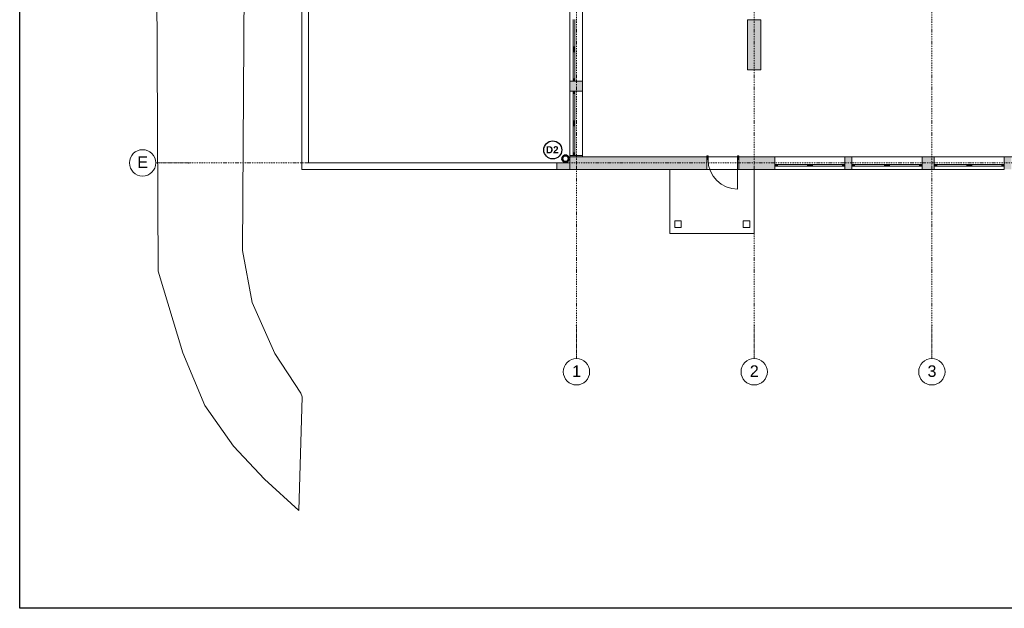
# Model space of a CAD drawing. Header units: centimetres. Extents: x -1589 to 108054, y -205274 to 31709.
# Tile 99 of 256: x -853 to 2139, y 11434 to 13222. Entities that reach past the tile are written whole.
import ezdxf

# ---------------------------------------------------------------- set-up
doc = ezdxf.new("R2010")
doc.units = ezdxf.units.CM
doc.header["$LTSCALE"] = 0.01
doc.header["$MEASUREMENT"] = 0
doc.linetypes.add('Kropki i Kreski', pattern=[72, 36, -18, 0, -18])
doc.linetypes.add('Wipeout_Contour', pattern=[100, 0, -100])
for name, color, linetype in [('0_Teren', 7, 'Continuous'), ('2_stropy.ISTN', 7, 'Continuous'), ('2_słupy.K_IR', 7, 'Continuous'), ('2_ściany wewnętrzne.ISTN', 7, 'Continuous'), ('2_ściany zewnętrzne.ISTN', 7, 'Continuous'), ('3_linie 2D .ISTN', 7, 'Continuous'), ('4_osie.ISTN', 7, 'Continuous'), ('_KD', 7, 'Continuous')]:
    doc.layers.add(name, color=color, linetype=linetype)
doc.layers.add('Parter Budynek 1__Opis', color=8, linetype='Continuous', lineweight=5)
doc.layers.add('PODKŁAD', color=8, linetype='Continuous', lineweight=5)
doc.styles.add('GENERATED_STYLE_1', font='txt')

msp = doc.modelspace()

# ---------------------------------------------------------------- hatches: boundary and pattern name
at = {"layer": '2_ściany wewnętrzne.ISTN', "linetype": 'Continuous', "lineweight": 5}
msp.add_hatch(color=8, dxfattribs=at).paths.add_polyline_path([(1358.63417, 13221.38968), (1358.63417, 13069.28514), (1398.63417, 13069.28514), (1398.63417, 13221.38968)])
at = {"layer": '2_ściany zewnętrzne.ISTN', "linetype": 'Continuous', "lineweight": 5}
for points in [[(1234.39865, 12808.44579), (1234.39865, 12796.94579), (1238.39865, 12796.94579), (1238.39865, 12808.44579)], [(1234.39865, 12808.44579), (1234.39865, 12796.94579), (1238.39865, 12796.94579), (1238.39865, 12808.44579)], [(1332.39865, 12796.94579), (1332.39865, 12808.44579), (1328.39865, 12808.44579), (1328.39865, 12796.94579)], [(1332.39865, 12796.94579), (1332.39865, 12808.44579), (1328.39865, 12808.44579), (1328.39865, 12796.94579)], [(1332.39865, 12766.94579), (1441.63624, 12766.94579), (1441.63624, 12804.94579), (1332.39865, 12804.9458)], [(1332.39865, 12766.94579), (1441.63623, 12766.94579), (1441.63623, 12804.94579), (1332.39865, 12804.94579)], [(1441.63624, 12776.94579), (1449.13624, 12776.94579), (1449.13624, 12781.94579), (1441.63624, 12781.94579)], [(1441.63624, 12776.94579), (1449.13624, 12776.94579), (1449.13624, 12781.94579), (1441.63624, 12781.94579)], [(1548.13624, 12781.94579), (1540.63624, 12781.94579), (1540.63624, 12776.94579), (1548.13624, 12776.94579)], [(1548.13624, 12781.94579), (1540.63624, 12781.94579), (1540.63624, 12776.94579), (1548.13624, 12776.94579)], [(1548.13624, 12776.94579), (1555.63624, 12776.94579), (1555.63624, 12781.94579), (1548.13624, 12781.94579)], [(1548.13624, 12776.94579), (1555.63624, 12776.94579), (1555.63624, 12781.94579), (1548.13624, 12781.94579)], [(1654.63624, 12781.94579), (1647.13624, 12781.94579), (1647.13624, 12776.94579), (1654.63624, 12776.94579)], [(1654.63624, 12781.94579), (1647.13624, 12781.94579), (1647.13624, 12776.94579), (1654.63624, 12776.94579)], [(1654.63624, 12766.94579), (1675.73201, 12766.94579), (1675.73201, 12804.94579), (1654.63624, 12804.94579)], [(1654.63624, 12766.94579), (1675.73201, 12766.94579), (1675.73201, 12804.94579), (1654.63624, 12804.94579)], [(1675.73201, 12776.94579), (1683.23201, 12776.94579), (1683.23201, 12781.94579), (1675.73201, 12781.94579)], [(1675.73201, 12776.94579), (1683.23201, 12776.94579), (1683.23201, 12781.94579), (1675.73201, 12781.94579)], [(1782.23201, 12781.94579), (1774.73201, 12781.94579), (1774.73201, 12776.94579), (1782.23201, 12776.94579)], [(1782.23201, 12781.94579), (1774.73201, 12781.94579), (1774.73201, 12776.94579), (1782.23201, 12776.94579)], [(1782.23201, 12776.94579), (1789.73201, 12776.94579), (1789.73201, 12781.94579), (1782.23201, 12781.94579)], [(1782.23201, 12776.94579), (1789.73201, 12776.94579), (1789.73201, 12781.94579), (1782.23201, 12781.94579)], [(1888.73201, 12781.94579), (1881.23201, 12781.94579), (1881.23201, 12776.94579), (1888.73201, 12776.94579)], [(1888.73201, 12781.94579), (1881.23201, 12781.94579), (1881.23201, 12776.94579), (1888.73201, 12776.94579)], [(1888.732, 12766.94579), (1925.7796, 12766.94579), (1925.7796, 12804.94579), (1888.732, 12804.94579)], [(1888.73201, 12766.94579), (1925.77961, 12766.94579), (1925.77961, 12804.94579), (1888.73201, 12804.94579)], [(1925.7796, 12776.94579), (1933.2796, 12776.94579), (1933.2796, 12781.94579), (1925.7796, 12781.94579)], [(1925.7796, 12776.94579), (1933.2796, 12776.94579), (1933.2796, 12781.94579), (1925.7796, 12781.94579)], [(2032.2796, 12781.94579), (2024.7796, 12781.94579), (2024.7796, 12776.94579), (2032.2796, 12776.94579)], [(2032.2796, 12781.94579), (2024.7796, 12781.94579), (2024.7796, 12776.94579), (2032.2796, 12776.94579)], [(2032.2796, 12776.94579), (2039.7796, 12776.94579), (2039.7796, 12781.94579), (2032.2796, 12781.94579)], [(2032.2796, 12776.94579), (2039.7796, 12776.94579), (2039.7796, 12781.94579), (2032.2796, 12781.94579)], [(2138.7796, 12781.94579), (2131.2796, 12781.94579), (2131.2796, 12776.94579), (2138.7796, 12776.94579)], [(2138.7796, 12781.94579), (2131.2796, 12781.94579), (2131.2796, 12776.94579), (2138.7796, 12776.94579)], [(2138.7796, 12766.94579), (2159.87538, 12766.94579), (2159.87538, 12804.94578), (2138.7796, 12804.9458)]]:
    msp.add_hatch(color=8, dxfattribs=at).paths.add_polyline_path(points)

# ---------------------------------------------------------------- linework, layer by layer
for points in [[(-853.44225, 11434.17847), (-853.44225, 14404.17847), (-853.44225, 17374.17847), (8116.55775, 17374.17847)], [(8116.55775, 17374.17847), (8116.55775, 14404.17847), (8116.55775, 11434.17847), (-853.44225, 11434.17847)]]:
    msp.add_lwpolyline(points)
at = {"layer": '0_Teren', "color": 8, "linetype": 'Continuous', "lineweight": 5, "flags": 128}
msp.add_lwpolyline([(-440.42624, 14194.44745), (-432.93742, 12458.1108), (-357.89654, 12210.28701), (-291.14899, 12049.67572), (-203.54283, 11926.60992), (-109.67909, 11826.4886), (-4.69076, 11730.88664), (4.99663, 12076.68702), (0.52389, 12087.22121), (-78.39118, 12208.20114), (-147.22459, 12362.55485), (-176.42664, 12521.08028), (-168.04503, 13795.5876, -0.2322500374), (4.0719, 13986.87012), (4.4573, 14194.44745), (-173.35296, 14194.44745)], format="xyb", close=True, dxfattribs=at)
at = {"layer": '2_stropy.ISTN', "color": 8, "linetype": 'Continuous', "lineweight": 5, "flags": 128}
for points in [[(856.63417, 12805.02832), (2440.63417, 12805.02832), (2440.63417, 14586.39763), (2440.63417, 15169.03949), (1908.63417, 15169.03949), (1908.63417, 15185.79977), (1643.42299, 15185.79977), (1643.42299, 15168.93091), (856.63417, 15168.93091)], [(856.64373, 15168.99962), (856.64373, 12804.88335), (2440.63417, 12804.89179), (2440.63417, 15168.99962), (1923.63417, 15168.99962), (1923.46266, 14748.89448), (1618.42299, 14748.89448), (1618.42299, 15168.99962)], [(1122.06007, 12572.87382), (1378.63417, 12572.87382), (1378.63417, 12766.94579), (1122.06007, 12766.94579)]]:
    msp.add_lwpolyline(points, close=True, dxfattribs=at)
at = {"layer": '2_ściany wewnętrzne.ISTN', "color": 8, "linetype": 'Continuous', "lineweight": 5, "flags": 128}
for points in [[(1358.63417, 13221.38968), (1358.63417, 13069.28514)], [(1398.63417, 13221.38968), (1358.63417, 13221.38968)], [(1398.63417, 13069.28514), (1398.63417, 13221.38968)], [(1358.63417, 13069.28514), (1398.63417, 13069.28514)]]:
    msp.add_lwpolyline(points, dxfattribs=at)
at = {"layer": '2_ściany zewnętrzne.ISTN', "color": 8, "linetype": 'Continuous', "lineweight": 5}
for p, q in [((1234.39865, 12808.44579), (1238.39865, 12808.44579)), ((1234.39865, 12796.94579), (1234.39865, 12808.44579)), ((1234.39865, 12808.44579), (1238.39865, 12808.44579)), ((1234.39865, 12796.94579), (1234.39865, 12808.44579)), ((1238.39865, 12808.44579), (1238.39865, 12796.94579)), ((1238.39865, 12808.44579), (1238.39865, 12796.94579)), ((1328.39865, 12796.94579), (1328.39865, 12808.44579)), ((1328.39865, 12808.44579), (1332.39865, 12808.44579)), ((1328.39865, 12796.94579), (1328.39865, 12808.44579)), ((1328.39865, 12808.44579), (1332.39865, 12808.44579)), ((1332.39865, 12808.44579), (1332.39865, 12796.94579)), ((1332.39865, 12808.44579), (1332.39865, 12796.94579)), ((1234.39865, 12796.94579), (1234.39865, 12804.94579)), ((1234.39865, 12796.94579), (1234.39865, 12804.94579)), ((1234.39865, 12796.94579), (1234.39865, 12804.94579)), ((1234.39865, 12796.94579), (1234.39865, 12804.94579)), ((1234.39865, 12796.94579), (1234.39865, 12804.94579)), ((1234.39865, 12796.94579), (1234.39865, 12804.94579)), ((1234.39865, 12766.94579), (1234.39865, 12796.94579)), ((1238.39865, 12796.94579), (1234.39865, 12796.94579)), ((1234.39865, 12766.94579), (1234.39865, 12796.94579)), ((1234.39865, 12766.94579), (1234.39865, 12796.94579)), ((1238.39865, 12796.94579), (1234.39865, 12796.94579)), ((1234.39865, 12766.94579), (1234.39865, 12796.94579)), ((1332.39865, 12796.94579), (1328.39865, 12796.94579)), ((1328.39865, 12796.94579), (1328.39865, 12706.94579)), ((1332.39865, 12796.94579), (1328.39865, 12796.94579)), ((1328.39865, 12796.94579), (1328.39865, 12706.94579)), ((1332.39865, 12796.94579), (1332.39865, 12804.94579)), ((1332.39865, 12796.94579), (1332.39865, 12804.94579)), ((1332.39865, 12796.94579), (1332.39865, 12804.94579)), ((1332.39865, 12796.94579), (1332.39865, 12804.94579)), ((1332.39865, 12796.94579), (1332.39865, 12804.94579)), ((1332.39865, 12796.94579), (1332.39865, 12804.94579)), ((1332.39865, 12766.94579), (1332.39865, 12796.94579)), ((1332.39865, 12766.94579), (1332.39865, 12796.94579)), ((1332.39865, 12766.94579), (1332.39865, 12796.94579)), ((1332.39865, 12766.94579), (1332.39865, 12796.94579)), ((1441.63624, 12781.94579), (1441.63624, 12804.94579)), ((1441.63624, 12804.94579), (1654.63624, 12804.94579)), ((1441.63624, 12781.94579), (1441.63624, 12804.94579)), ((1441.63624, 12781.94579), (1441.63624, 12804.94579)), ((1441.63624, 12804.94579), (1654.63624, 12804.94579)), ((1441.63624, 12781.94579), (1441.63624, 12804.94579)), ((1441.63624, 12776.94579), (1441.63624, 12781.94579)), ((1449.13624, 12781.94579), (1441.63624, 12781.94579)), ((1441.63624, 12776.94579), (1441.63624, 12781.94579)), ((1441.63624, 12776.94579), (1441.63624, 12781.94579)), ((1441.63624, 12776.94579), (1441.63624, 12781.94579)), ((1449.13624, 12781.94579), (1441.63624, 12781.94579)), ((1441.63624, 12776.94579), (1441.63624, 12781.94579)), ((1441.63624, 12776.94579), (1441.63624, 12781.94579)), ((1441.63624, 12766.94579), (1441.63624, 12776.94579)), ((1441.63624, 12776.94579), (1449.13624, 12776.94579)), ((1441.63624, 12766.94579), (1441.63624, 12776.94579)), ((1441.63624, 12766.94579), (1441.63624, 12776.94579)), ((1441.63624, 12776.94579), (1449.13624, 12776.94579)), ((1441.63624, 12766.94579), (1441.63624, 12776.94579)), ((1449.13624, 12776.94579), (1449.13624, 12781.94579)), ((1540.63624, 12781.94579), (1449.13624, 12781.94579)), ((1449.13624, 12776.94579), (1449.13624, 12781.94579)), ((1540.63624, 12781.94579), (1449.13624, 12781.94579)), ((1449.13624, 12776.94579), (1540.63624, 12776.94579)), ((1449.13624, 12776.94579), (1540.63624, 12776.94579)), ((1548.13624, 12781.94579), (1540.63624, 12781.94579)), ((1540.63624, 12781.94579), (1540.63624, 12776.94579)), ((1548.13624, 12781.94579), (1540.63624, 12781.94579)), ((1540.63624, 12781.94579), (1540.63624, 12776.94579)), ((1540.63624, 12776.94579), (1548.13624, 12776.94579)), ((1540.63624, 12776.94579), (1548.13624, 12776.94579)), ((1555.63624, 12781.94579), (1548.13624, 12781.94579)), ((1555.63624, 12781.94579), (1548.13624, 12781.94579)), ((1548.13624, 12776.94579), (1555.63624, 12776.94579)), ((1548.13624, 12776.94579), (1555.63624, 12776.94579)), ((1555.63624, 12776.94579), (1555.63624, 12781.94579)), ((1647.13624, 12781.94579), (1555.63624, 12781.94579)), ((1555.63624, 12776.94579), (1555.63624, 12781.94579)), ((1647.13624, 12781.94579), (1555.63624, 12781.94579)), ((1555.63624, 12776.94579), (1647.13624, 12776.94579)), ((1555.63624, 12776.94579), (1647.13624, 12776.94579)), ((1654.63624, 12781.94579), (1647.13624, 12781.94579)), ((1647.13624, 12781.94579), (1647.13624, 12776.94579)), ((1654.63624, 12781.94579), (1647.13624, 12781.94579)), ((1647.13624, 12781.94579), (1647.13624, 12776.94579)), ((1647.13624, 12776.94579), (1654.63624, 12776.94579)), ((1647.13624, 12776.94579), (1654.63624, 12776.94579)), ((1654.63624, 12781.94579), (1654.63624, 12804.94579)), ((1654.63624, 12781.94579), (1654.63624, 12804.94579)), ((1654.63624, 12781.94579), (1654.63624, 12804.94579)), ((1654.63624, 12781.94579), (1654.63624, 12804.94579)), ((1654.63624, 12776.94579), (1654.63624, 12781.94579)), ((1654.63624, 12776.94579), (1654.63624, 12781.94579)), ((1654.63624, 12776.94579), (1654.63624, 12781.94579)), ((1654.63624, 12776.94579), (1654.63624, 12781.94579)), ((1654.63624, 12776.94579), (1654.63624, 12781.94579)), ((1654.63624, 12776.94579), (1654.63624, 12781.94579)), ((1654.63624, 12766.94579), (1654.63624, 12776.94579)), ((1654.63624, 12766.94579), (1654.63624, 12776.94579)), ((1654.63624, 12766.94579), (1654.63624, 12776.94579)), ((1654.63624, 12766.94579), (1654.63624, 12776.94579)), ((1675.73201, 12781.94579), (1675.73201, 12804.94579)), ((1675.73201, 12804.94579), (1888.73201, 12804.94579)), ((1675.73201, 12781.94579), (1675.73201, 12804.94579)), ((1675.73201, 12781.94579), (1675.73201, 12804.94579)), ((1675.73201, 12804.94579), (1888.73201, 12804.94579)), ((1675.73201, 12781.94579), (1675.73201, 12804.94579)), ((1675.73201, 12776.94579), (1675.73201, 12781.94579)), ((1683.23201, 12781.94579), (1675.73201, 12781.94579)), ((1675.73201, 12776.94579), (1675.73201, 12781.94579)), ((1675.73201, 12776.94579), (1675.73201, 12781.94579)), ((1675.73201, 12776.94579), (1675.73201, 12781.94579)), ((1683.23201, 12781.94579), (1675.73201, 12781.94579)), ((1675.73201, 12776.94579), (1675.73201, 12781.94579)), ((1675.73201, 12776.94579), (1675.73201, 12781.94579)), ((1675.73201, 12766.94579), (1675.73201, 12776.94579)), ((1675.73201, 12776.94579), (1683.23201, 12776.94579)), ((1675.73201, 12766.94579), (1675.73201, 12776.94579)), ((1675.73201, 12766.94579), (1675.73201, 12776.94579)), ((1675.73201, 12776.94579), (1683.23201, 12776.94579)), ((1675.73201, 12766.94579), (1675.73201, 12776.94579)), ((1683.23201, 12776.94579), (1683.23201, 12781.94579)), ((1774.73201, 12781.94579), (1683.23201, 12781.94579)), ((1683.23201, 12776.94579), (1683.23201, 12781.94579)), ((1774.73201, 12781.94579), (1683.23201, 12781.94579)), ((1683.23201, 12776.94579), (1774.73201, 12776.94579)), ((1683.23201, 12776.94579), (1774.73201, 12776.94579)), ((1782.23201, 12781.94579), (1774.73201, 12781.94579)), ((1774.73201, 12781.94579), (1774.73201, 12776.94579)), ((1782.23201, 12781.94579), (1774.73201, 12781.94579)), ((1774.73201, 12781.94579), (1774.73201, 12776.94579)), ((1774.73201, 12776.94579), (1782.23201, 12776.94579)), ((1774.73201, 12776.94579), (1782.23201, 12776.94579)), ((1789.73201, 12781.94579), (1782.23201, 12781.94579)), ((1789.73201, 12781.94579), (1782.23201, 12781.94579)), ((1782.23201, 12776.94579), (1789.73201, 12776.94579)), ((1782.23201, 12776.94579), (1789.73201, 12776.94579)), ((1789.73201, 12776.94579), (1789.73201, 12781.94579)), ((1881.23201, 12781.94579), (1789.73201, 12781.94579)), ((1789.73201, 12776.94579), (1789.73201, 12781.94579)), ((1881.23201, 12781.94579), (1789.73201, 12781.94579)), ((1789.73201, 12776.94579), (1881.23201, 12776.94579)), ((1789.73201, 12776.94579), (1881.23201, 12776.94579)), ((1888.73201, 12781.94579), (1881.23201, 12781.94579)), ((1881.23201, 12781.94579), (1881.23201, 12776.94579)), ((1888.73201, 12781.94579), (1881.23201, 12781.94579)), ((1881.23201, 12781.94579), (1881.23201, 12776.94579)), ((1881.23201, 12776.94579), (1888.73201, 12776.94579)), ((1881.23201, 12776.94579), (1888.73201, 12776.94579)), ((1888.73201, 12781.94579), (1888.73201, 12804.94579)), ((1888.73201, 12781.94579), (1888.73201, 12804.94579)), ((1888.73201, 12781.94579), (1888.73201, 12804.94579)), ((1888.73201, 12781.94579), (1888.73201, 12804.94579)), ((1888.73201, 12776.94579), (1888.73201, 12781.94579)), ((1888.73201, 12776.94579), (1888.73201, 12781.94579)), ((1888.73201, 12776.94579), (1888.73201, 12781.94579)), ((1888.73201, 12776.94579), (1888.73201, 12781.94579)), ((1888.73201, 12776.94579), (1888.73201, 12781.94579)), ((1888.73201, 12776.94579), (1888.73201, 12781.94579)), ((1888.73201, 12766.94579), (1888.73201, 12776.94579)), ((1888.73201, 12766.94579), (1888.73201, 12776.94579)), ((1888.73201, 12766.94579), (1888.73201, 12776.94579)), ((1888.73201, 12766.94579), (1888.73201, 12776.94579)), ((1925.7796, 12781.94579), (1925.7796, 12804.94579)), ((1925.7796, 12804.94579), (2138.7796, 12804.94579)), ((1925.7796, 12781.94579), (1925.7796, 12804.94579)), ((1925.7796, 12781.94579), (1925.7796, 12804.94579)), ((1925.7796, 12804.94579), (2138.7796, 12804.94579)), ((1925.7796, 12781.94579), (1925.7796, 12804.94579)), ((1925.7796, 12776.94579), (1925.7796, 12781.94579)), ((1933.2796, 12781.94579), (1925.7796, 12781.94579)), ((1925.7796, 12776.94579), (1925.7796, 12781.94579)), ((1925.7796, 12776.94579), (1925.7796, 12781.94579)), ((1925.7796, 12776.94579), (1925.7796, 12781.94579)), ((1933.2796, 12781.94579), (1925.7796, 12781.94579)), ((1925.7796, 12776.94579), (1925.7796, 12781.94579)), ((1925.7796, 12776.94579), (1925.7796, 12781.94579)), ((1925.7796, 12766.94579), (1925.7796, 12776.94579)), ((1925.7796, 12776.94579), (1933.2796, 12776.94579)), ((1925.7796, 12766.94579), (1925.7796, 12776.94579)), ((1925.7796, 12766.94579), (1925.7796, 12776.94579)), ((1925.7796, 12776.94579), (1933.2796, 12776.94579)), ((1925.7796, 12766.94579), (1925.7796, 12776.94579)), ((1933.2796, 12776.94579), (1933.2796, 12781.94579)), ((2024.7796, 12781.94579), (1933.2796, 12781.94579)), ((1933.2796, 12776.94579), (1933.2796, 12781.94579)), ((2024.7796, 12781.94579), (1933.2796, 12781.94579)), ((1933.2796, 12776.94579), (2024.7796, 12776.94579)), ((1933.2796, 12776.94579), (2024.7796, 12776.94579)), ((2032.2796, 12781.94579), (2024.7796, 12781.94579)), ((2024.7796, 12781.94579), (2024.7796, 12776.94579)), ((2032.2796, 12781.94579), (2024.7796, 12781.94579)), ((2024.7796, 12781.94579), (2024.7796, 12776.94579)), ((2024.7796, 12776.94579), (2032.2796, 12776.94579)), ((2024.7796, 12776.94579), (2032.2796, 12776.94579)), ((2039.7796, 12781.94579), (2032.2796, 12781.94579)), ((2039.7796, 12781.94579), (2032.2796, 12781.94579)), ((2032.2796, 12776.94579), (2039.7796, 12776.94579)), ((2032.2796, 12776.94579), (2039.7796, 12776.94579)), ((2039.7796, 12776.94579), (2039.7796, 12781.94579)), ((2131.2796, 12781.94579), (2039.7796, 12781.94579)), ((2039.7796, 12776.94579), (2039.7796, 12781.94579)), ((2131.2796, 12781.94579), (2039.7796, 12781.94579)), ((2039.7796, 12776.94579), (2131.2796, 12776.94579)), ((2039.7796, 12776.94579), (2131.2796, 12776.94579)), ((2138.7796, 12781.94579), (2131.2796, 12781.94579)), ((2131.2796, 12781.94579), (2131.2796, 12776.94579)), ((2138.7796, 12781.94579), (2131.2796, 12781.94579)), ((2131.2796, 12781.94579), (2131.2796, 12776.94579)), ((2131.2796, 12776.94579), (2138.7796, 12776.94579)), ((2131.2796, 12776.94579), (2138.7796, 12776.94579)), ((2138.7796, 12781.94579), (2138.7796, 12804.94579)), ((2138.7796, 12781.94579), (2138.7796, 12804.94579)), ((2138.7796, 12781.94579), (2138.7796, 12804.94579)), ((2138.7796, 12781.94579), (2138.7796, 12804.94579)), ((2138.7796, 12776.94579), (2138.7796, 12781.94579)), ((2138.7796, 12776.94579), (2138.7796, 12781.94579)), ((2138.7796, 12776.94579), (2138.7796, 12781.94579)), ((2138.7796, 12776.94579), (2138.7796, 12781.94579)), ((2138.7796, 12776.94579), (2138.7796, 12781.94579)), ((2138.7796, 12776.94579), (2138.7796, 12781.94579)), ((2138.7796, 12766.94579), (2138.7796, 12776.94579)), ((2138.7796, 12766.94579), (2138.7796, 12776.94579)), ((2138.7796, 12766.94579), (2138.7796, 12776.94579)), ((2138.7796, 12766.94579), (2138.7796, 12776.94579)), ((1441.63624, 12766.94579), (1654.63624, 12766.94579)), ((1441.63624, 12766.94579), (1654.63624, 12766.94579)), ((1675.73201, 12766.94579), (1888.73201, 12766.94579)), ((1675.73201, 12766.94579), (1888.73201, 12766.94579)), ((1925.7796, 12766.94579), (2138.7796, 12766.94579)), ((1925.7796, 12766.94579), (2138.7796, 12766.94579))]:
    msp.add_line(p, q, dxfattribs=at)
at = {"layer": '2_ściany zewnętrzne.ISTN', "color": 8, "linetype": 'Continuous', "lineweight": 5, "flags": 128}
for points in [[(1441.63625, 12804.94579), (1332.39865, 12804.94579)], [(1441.63624, 12804.94579), (1332.39866, 12804.94579)], [(1675.732, 12804.94579), (1654.63624, 12804.94579)], [(1675.73201, 12804.94579), (1654.63625, 12804.94579)], [(1925.77961, 12804.94579), (1888.732, 12804.94579)], [(1925.7796, 12804.94579), (1888.73201, 12804.94579)], [(2159.87538, 12804.94579), (2138.7796, 12804.94579)], [(846.63417, 12766.94579), (1234.39865, 12766.94579)], [(1332.39866, 12766.94579), (1441.63624, 12766.94579)], [(1332.39867, 12766.94579), (1441.63624, 12766.94579)], [(1654.63624, 12766.94579), (1675.732, 12766.94579)], [(1654.63625, 12766.94579), (1675.73201, 12766.94579)], [(1888.732, 12766.94579), (1925.7796, 12766.94579)], [(1888.732, 12766.94579), (1925.77961, 12766.94579)]]:
    msp.add_lwpolyline(points, dxfattribs=at)
at = {"layer": '2_ściany zewnętrzne.ISTN', "color": 8, "linetype": 'Continuous', "lineweight": 5}
msp.add_arc((1328.39865, 12796.94579), 90, 180, 270, dxfattribs=at)
msp.add_arc((1328.39865, 12796.94579), 90, 180, 270, dxfattribs=at)
at = {"layer": '4_osie.ISTN', "color": 7, "linetype": 'Kropki i Kreski', "lineweight": 0, "ltscale": 10}
msp.add_line((1918.63417, 12292.49265), (1918.63417, 16012.50207), dxfattribs=at)
at = {"layer": '4_osie.ISTN', "color": 7, "linetype": 'Kropki i Kreski', "lineweight": 0}
for p, q in [((-339.90098, 12786.94579), (-439.90098, 12786.94579)), ((838.63417, 12292.49265), (838.63417, 12192.49265)), ((1378.63417, 12292.49265), (1378.63417, 12192.49265)), ((1918.63417, 12292.49265), (1918.63417, 12192.49265))]:
    msp.add_line(p, q, dxfattribs=at)
at = {"layer": '4_osie.ISTN', "color": 7, "linetype": 'Continuous', "lineweight": 0}
for centre in [(-479.90098, 12786.94579), (838.63417, 12152.49265), (1378.63417, 12152.49265), (1918.63417, 12152.49265)]:
    msp.add_circle(centre, 40, dxfattribs=at)
at = {"layer": '4_osie.ISTN', "color": 7, "linetype": 'Kropki i Kreski', "lineweight": 0}
for p in [(-339.90098, 12786.94579), (-339.90098, 12786.94579), (838.63417, 12292.49265), (838.63417, 12292.49265), (1378.63417, 12292.49265), (1378.63417, 12292.49265), (1918.63417, 12292.49265), (1918.63417, 12292.49265)]:
    msp.add_point(p, dxfattribs=at)

# ---------------------------------------------------------------- texts
at = {"layer": '4_osie.ISTN', "color": 7, "lineweight": 0, "char_height": 35, "attachment_point": 4, "style": 'GENERATED_STYLE_1'}
for s, insert in [('\\A1;{\\pql;\\pt0;\\fArial|b0|i0|c238|p38;E}', (-495.90103, 12788.94584)), ('\\A1;{\\pql;\\pt0;\\fArial|b0|i0|c238|p38;1}', (825.35367, 12154.49315)), ('\\A1;{\\pql;\\pt0;\\fArial|b0|i0|c238|p38;2}', (1365.35367, 12154.49315)), ('\\A1;{\\pql;\\pt0;\\fArial|b0|i0|c238|p38;3}', (1905.35367, 12154.19315))]:
    msp.add_mtext(s, dxfattribs=dict(at, insert=insert))
at = {"layer": 'Parter Budynek 1__Opis', "color": 7, "lineweight": 18, "insert": (745.71155, 12816.0128), "char_height": 21.5712, "width": 42.84096, "attachment_point": 7, "rotation": 0.00132567}
msp.add_mtext('{\\fArial|b1|i0|c238|p34;D2}', dxfattribs=at)

# ---------------------------------------------------------------- next in the draw order: wipeouts: each hides what was drawn before it
at = {"color": 8, "linetype": 'Wipeout_Contour', "lineweight": 5, "ltscale": 6126.918268}
msp.add_wipeout([(1137.18744, 12590.94579), (1157.18744, 12590.94579), (1157.18744, 12610.94579), (1137.18744, 12610.94579)], dxfattribs=at).dxf.layer = '2_słupy.K_IR'
at = {"color": 8, "linetype": 'Wipeout_Contour', "lineweight": 5, "ltscale": 6773.489166}
msp.add_wipeout([(1345.49017, 12590.94579), (1365.49017, 12590.94579), (1365.49017, 12610.94579), (1345.49017, 12610.94579)], dxfattribs=at).dxf.layer = '2_słupy.K_IR'
at = {"color": 8, "linetype": 'Wipeout_Contour', "lineweight": 5, "ltscale": 5878.622596}
msp.add_wipeout([(856.63417, 12804.94579), (856.63417, 15178.99962), (818.63417, 15178.99962), (818.63417, 12804.94579)], dxfattribs=at).dxf.layer = '2_ściany zewnętrzne.ISTN'
at = {"color": 8, "linetype": 'Wipeout_Contour', "lineweight": 5, "ltscale": 4633.551402}
msp.add_wipeout([(818.63417, 12786.94579), (778.63417, 12786.94579), (778.63417, 12766.94579), (818.63417, 12766.94579)], dxfattribs=at).dxf.layer = '2_ściany zewnętrzne.ISTN'

# ---------------------------------------------------------------- next in the draw order: hatches: boundary and pattern name
at = {"layer": '2_ściany zewnętrzne.ISTN', "linetype": 'Continuous', "lineweight": 5}
for points in [[(833.63417, 13132.226), (833.63417, 13139.726), (828.63417, 13139.726), (828.63417, 13132.226)], [(828.63417, 13132.226), (828.63417, 13124.726), (833.63417, 13124.726), (833.63417, 13132.226)], [(818.63417, 13004.71059), (856.63418, 13004.71059), (856.63416, 13034.72601), (818.63417, 13034.72601)], [(833.63417, 13034.726), (833.63417, 13042.226), (828.63417, 13042.226), (828.63417, 13034.726)], [(828.63417, 13004.71059), (828.63417, 12997.21059), (833.63417, 12997.21059), (833.63417, 13004.71059)], [(833.63417, 12907.21059), (833.63417, 12914.71059), (828.63417, 12914.71059), (828.63417, 12907.21059)], [(828.63417, 12907.21059), (828.63417, 12899.71059), (833.63417, 12899.71059), (833.63417, 12907.21059)], [(818.63417, 12804.94579), (856.63417, 12804.94579), (856.63417, 12809.7106), (818.63417, 12809.7106)], [(833.63417, 12809.71059), (833.63417, 12817.21059), (828.63417, 12817.21059), (828.63417, 12809.71059)], [(818.63417, 12786.94579), (778.63417, 12786.94579), (778.63417, 12766.94579), (818.63417, 12766.94579)], [(856.63417, 12804.94579), (818.63417, 12766.94579), (856.63417, 12766.94579)], [(818.63417, 12804.94579), (818.63417, 12766.94579), (856.63417, 12804.94579)], [(846.63417, 12804.94577), (846.63417, 12766.94579), (1234.39866, 12766.94579), (1234.39866, 12804.94579)], [(856.63417, 12804.94579), (856.63417, 12766.94579), (1234.39865, 12766.94579), (1234.39865, 12804.9458)]]:
    msp.add_hatch(color=8, dxfattribs=at).paths.add_polyline_path(points)

# ---------------------------------------------------------------- next in the draw order: linework, layer by layer
at = {"layer": '2_słupy.K_IR', "color": 8, "linetype": 'Continuous', "lineweight": 5, "flags": 128}
for points in [[(1137.18744, 12590.94579), (1157.18744, 12590.94579), (1157.18744, 12610.94579), (1137.18744, 12610.94579)], [(1345.49017, 12590.94579), (1365.49017, 12590.94579), (1365.49017, 12610.94579), (1345.49017, 12610.94579)]]:
    msp.add_lwpolyline(points, close=True, dxfattribs=at)
at = {"layer": '2_ściany zewnętrzne.ISTN', "color": 8, "linetype": 'Continuous', "lineweight": 5}
for p, q in [((818.63417, 13229.726), (818.63417, 13034.726)), ((856.63417, 13229.726), (856.63417, 13034.726)), ((828.63417, 13222.226), (828.63417, 13139.726)), ((833.63417, 13139.726), (833.63417, 13222.226)), ((833.63417, 13139.726), (828.63417, 13139.726)), ((828.63417, 13139.726), (828.63417, 13132.226)), ((833.63417, 13132.226), (833.63417, 13139.726)), ((828.63417, 13132.226), (828.63417, 13124.726)), ((828.63417, 13124.726), (833.63417, 13124.726)), ((828.63417, 13124.726), (828.63417, 13042.226)), ((833.63417, 13124.726), (833.63417, 13132.226)), ((833.63417, 13042.226), (833.63417, 13124.726)), ((818.63417, 13034.726), (828.63417, 13034.726)), ((818.63417, 13034.726), (828.63417, 13034.726)), ((833.63417, 13042.226), (828.63417, 13042.226)), ((828.63417, 13042.226), (828.63417, 13034.726)), ((828.63417, 13034.726), (833.63417, 13034.726)), ((828.63417, 13034.726), (833.63417, 13034.726)), ((828.63417, 13034.726), (833.63417, 13034.726)), ((833.63417, 13034.726), (833.63417, 13042.226)), ((833.63417, 13034.726), (856.63417, 13034.726)), ((833.63417, 13034.726), (856.63417, 13034.726)), ((818.63417, 13004.71059), (828.63417, 13004.71059)), ((818.63417, 13004.71059), (818.63417, 12809.71059)), ((818.63417, 13004.71059), (828.63417, 13004.71059)), ((828.63417, 13004.71059), (833.63417, 13004.71059)), ((828.63417, 13004.71059), (828.63417, 12997.21059)), ((828.63417, 13004.71059), (833.63417, 13004.71059)), ((828.63417, 13004.71059), (833.63417, 13004.71059)), ((828.63417, 12997.21059), (833.63417, 12997.21059)), ((828.63417, 12997.21059), (828.63417, 12914.71059)), ((833.63417, 13004.71059), (856.63417, 13004.71059)), ((833.63417, 12997.21059), (833.63417, 13004.71059)), ((833.63417, 13004.71059), (856.63417, 13004.71059)), ((833.63417, 12914.71059), (833.63417, 12997.21059)), ((856.63417, 13004.71059), (856.63417, 12809.71059)), ((833.63417, 12914.71059), (828.63417, 12914.71059)), ((828.63417, 12914.71059), (828.63417, 12907.21059)), ((828.63417, 12907.21059), (828.63417, 12899.71059)), ((828.63417, 12899.71059), (833.63417, 12899.71059)), ((828.63417, 12899.71059), (828.63417, 12817.21059)), ((833.63417, 12907.21059), (833.63417, 12914.71059)), ((833.63417, 12899.71059), (833.63417, 12907.21059)), ((833.63417, 12817.21059), (833.63417, 12899.71059)), ((818.63417, 12809.71059), (828.63417, 12809.71059)), ((818.63417, 12809.71059), (828.63417, 12809.71059)), ((833.63417, 12817.21059), (828.63417, 12817.21059)), ((828.63417, 12817.21059), (828.63417, 12809.71059)), ((828.63417, 12809.71059), (833.63417, 12809.71059)), ((828.63417, 12809.71059), (833.63417, 12809.71059)), ((828.63417, 12809.71059), (833.63417, 12809.71059)), ((833.63417, 12809.71059), (833.63417, 12817.21059)), ((833.63417, 12809.71059), (856.63417, 12809.71059)), ((833.63417, 12809.71059), (856.63417, 12809.71059))]:
    msp.add_line(p, q, dxfattribs=at)
at = {"layer": '2_ściany zewnętrzne.ISTN', "color": 8, "linetype": 'Continuous', "lineweight": 5, "flags": 128}
for points in [[(818.63417, 15178.99962), (818.63417, 12804.94579)], [(856.63417, 12804.94579), (856.63417, 15178.99962)], [(818.63417, 13034.726), (818.63417, 13004.71059)], [(856.63417, 13004.71059), (856.63417, 13034.726)], [(818.63417, 12809.71059), (818.63417, 12804.94579)], [(856.63417, 12804.94579), (856.63417, 12809.71059)], [(818.63417, 12786.94579), (778.63417, 12786.94579)], [(778.63417, 12786.94579), (778.63417, 12766.94579)], [(818.63417, 12786.94579), (778.63417, 12786.94579)], [(778.63417, 12786.94579), (778.63417, 12766.94579)], [(818.63417, 12804.94579), (856.63417, 12804.94579)], [(818.63417, 12766.94579), (818.63417, 12804.94579)], [(818.63417, 12766.94579), (818.63417, 12786.94579)], [(818.63417, 12766.94579), (818.63417, 12786.94579)], [(1234.39865, 12804.94579), (846.63417, 12804.94579)], [(1234.39866, 12804.94579), (856.63417, 12804.94579)], [(778.63417, 12766.94579), (818.63417, 12766.94579)], [(778.63417, 12766.94579), (818.63417, 12766.94579)], [(818.63417, 12766.94579), (1234.39866, 12766.94579)]]:
    msp.add_lwpolyline(points, dxfattribs=at)
at = {"layer": '3_linie 2D .ISTN', "color": 8, "linetype": 'Continuous', "lineweight": 5}
for points in [[(4.4573, 13732.02871), (4.4573, 12766.94579), (778.63417, 12766.94579)], [(24.4573, 13732.02871), (24.4573, 12786.94579), (778.63417, 12786.94579)]]:
    msp.add_lwpolyline(points, dxfattribs=at)
at = {"layer": '4_osie.ISTN', "color": 7, "linetype": 'Kropki i Kreski', "lineweight": 0, "ltscale": 10}
for p, q in [((838.63417, 12292.49265), (838.63417, 16012.50207)), ((1378.63417, 12292.49265), (1378.63417, 16012.50207)), ((3732.51489, 12786.94579), (-339.90098, 12786.94579))]:
    msp.add_line(p, q, dxfattribs=at)
at = {"layer": '_KD', "color": 106, "lineweight": 50}
msp.add_circle((805.15304, 12799.75632), 10, dxfattribs=at)
at = {"layer": 'PODKŁAD', "color": 62, "lineweight": 30}
msp.add_circle((766.61297, 12826.38377), 27.30077, dxfattribs=at)

doc.saveas('drawing.dxf')
